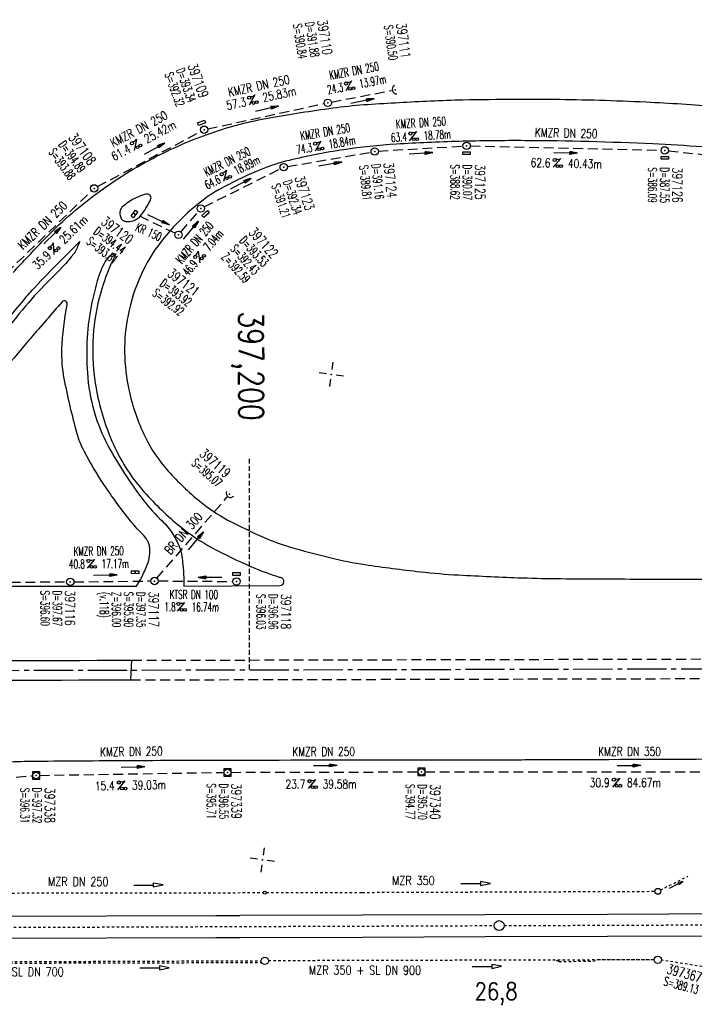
# Model space of a CAD drawing. Extents: x 0 to 1135, y 0 to 594.
# Tile 13 of 44: x 388 to 526, y 264 to 464. Entities that reach past the tile are written whole.
import ezdxf
from ezdxf.enums import TextEntityAlignment as Align

# ---------------------------------------------------------------- set-up
doc = ezdxf.new("R2010")
doc.units = 0
doc.header["$LTSCALE"] = 2
doc.header["$MEASUREMENT"] = 0
for name, pattern in [('ACAD_ISO03W100', [0.5, 0.25, -0.25]), ('ACAD_ISO05W100', [0.5, 0.25, -0.25]), ('ACHSE', [5.5, 4, -0.5, 0.5, -0.5]), ('AUSGEZOGEN', [0]), ('GESTRICH-X2', [1.5, 1, -0.5]), ('GESTRICHELT', [0.75, 0.5, -0.25]), ('STRICHLINIEX2', [0.5, 0.25, -0.25])]:
    doc.linetypes.add(name, pattern=pattern)
doc.layers.get('0').update_dxf_attribs({"linetype": 'AUSGEZOGEN'})
for name, color, linetype in [('ACHSETOP', 250, 'ACHSE'), ('Bahnachse', 7, 'CONTINUOUS'), ('FBR', 8, 'CONTINUOUS'), ('Gleisachsen', 7, 'CONTINUOUS'), ('HEKTOM', 250, 'GESTRICHELT'), ('KANAL', 7, 'GESTRICH-X2'), ('MS-UEBERFAHRT', 8, 'GESTRICH-X2'), ('NETZ', 250, 'CONTINUOUS'), ('PFEIL', 7, 'CONTINUOUS'), ('SCHACHTNR', 6, 'CONTINUOUS'), ('SCHSYMBOL', 7, 'CONTINUOUS'), ('TEXTO', 4, 'CONTINUOUS'), ('TEXTU', 4, 'CONTINUOUS'), ('Tiefenentwaesserung_und_Sammell', 15, 'CONTINUOUS')]:
    doc.layers.add(name, color=color, linetype=linetype)
doc.styles.add('ROMANS', font='romans.shx', dxfattribs={"width": 0.8})

# ---------------------------------------------------------------- blocks, each defined once
blk = doc.blocks.new('IKR')
at = {"color": 0}
for p, q in [((0, 1), (0, 2.5)), ((-2.5, 0), (-1, 0)), ((1, 0), (2.5, 0)), ((0, -2.5), (0, -1))]:
    blk.add_line(p, q, dxfattribs=at)
blk.add_circle((0, 0), 0.05, dxfattribs=at)
blk.add_point((0, 0), dxfattribs=at)
blk = doc.blocks.new('GST')
at = {"color": 0}
blk.add_circle((0, 0), 0.75, dxfattribs=at)
blk.add_point((0, 0), dxfattribs=at)
blk = doc.blocks.new('10')
blk.add_blockref('GST', (0, 0))
blk = doc.blocks.new('PROM')
blk.add_line((1.57, 1.82), (0.02, 0.02))
for centre, radius in [((0.32, 1.51), 0.317), ((0.94, 0.29), 0.283), ((1.64, 0.29), 0.283)]:
    blk.add_circle(centre, radius)
blk.add_arc((0.99, 2.68), 1.03, 239.1414, 303.3549)
blk = doc.blocks.new('PFEIL2')
at = {"color": 0}
for p, q in [((0.88, 0), (-2.4, -0.01)), ((0.88, -0.27), (0.88, 0.28)), ((0.88, 0.28), (2.43, 0.01)), ((0.91, 0.27), (0.88, 0.26)), ((0.97, 0.26), (0.88, 0.25)), ((1.02, 0.25), (0.88, 0.23)), ((1.07, 0.24), (0.88, 0.21)), ((1.13, 0.23), (0.88, 0.19)), ((1.18, 0.22), (0.88, 0.17)), ((1.24, 0.21), (0.88, 0.15)), ((1.29, 0.21), (0.88, 0.14)), ((1.34, 0.2), (0.88, 0.12)), ((1.4, 0.19), (0.88, 0.1)), ((1.45, 0.18), (0.88, 0.08)), ((1.51, 0.17), (0.88, 0.06)), ((1.56, 0.16), (0.88, 0.04)), ((1.61, 0.15), (0.88, 0.02)), ((1.67, 0.14), (0.88, 0.01)), ((1.72, 0.13), (0.88, -0.01)), ((1.78, 0.12), (0.88, -0.03)), ((1.83, 0.11), (0.88, -0.05)), ((1.88, 0.1), (0.88, -0.07)), ((1.94, 0.09), (0.88, -0.09)), ((2.05, 0.08), (0.88, -0.12)), ((1.99, 0.08), (0.88, -0.11)), ((2.1, 0.07), (0.88, -0.14)), ((2.15, 0.06), (0.88, -0.16)), ((2.21, 0.05), (0.88, -0.18)), ((2.26, 0.04), (0.88, -0.2)), ((2.32, 0.03), (0.88, -0.22)), ((2.37, 0.02), (0.88, -0.23)), ((2.42, 0.01), (0.88, -0.25)), ((2.43, 0.01), (0.88, -0.27))]:
    blk.add_line(p, q, dxfattribs=at)
blk = doc.blocks.new('13')
blk.add_lwpolyline([(0.76, 1.22), (-0.75, 1.22), (-0.75, 1.8), (0.76, 1.8)], close=True)
at = {"rotation": 180}
blk.add_blockref('GST', (0, 0), dxfattribs=at)
blk = doc.blocks.new('40')
at = {"color": 0}
blk.add_arc((0.02, 0.31), 0.91, 192.5363, 347.4637, dxfattribs=at)
blk.add_point((0, 0), dxfattribs=at)
blk = doc.blocks.new('20')
blk.add_lwpolyline([(-0.75, -0.75), (0.75, -0.75), (0.75, 0.75), (-0.75, 0.75)], close=True)
blk.add_circle((0, 0), 0.676)
blk.add_point((0, 0))
blk = doc.blocks.new('17')
blk.add_lwpolyline([(-0.76, -1.22), (0.75, -1.22), (0.75, -1.8), (-0.76, -1.8)], close=True)
blk.add_blockref('GST', (0, 0))
blk = doc.blocks.new('30')
at = {"color": 0}
for p, q in [((-0.75, -0.29), (-0.75, 0.29)), ((-0.75, 0.29), (0.75, 0.29)), ((0.75, 0.29), (0.75, -0.29)), ((0.75, -0.29), (-0.75, -0.29))]:
    blk.add_line(p, q, dxfattribs=at)
blk.add_point((0, 0), dxfattribs=at)

msp = doc.modelspace()

# ---------------------------------------------------------------- linework, layer by layer
at = {"layer": 'ACHSETOP'}
msp.add_lwpolyline([(25, 330.96), (159.86, 331.26), (434.86, 331.88), (684.86, 332.45), (859.86, 332.84), (950, 333.04)], dxfattribs=at)
at = {"layer": 'Bahnachse', "linetype": 'ACAD_ISO05W100'}
for points in [[(386.75, 279.37), (418.76, 279.48)], [(418.76, 279.48), (484.75, 279.72)], [(486.75, 279.72), (547.13, 279.94)]]:
    msp.add_lwpolyline(points, dxfattribs=at)
at = {"layer": 'Bahnachse', "linetype": 'Continuous'}
msp.add_circle((485.75, 279.73), 1, dxfattribs=at)
at = {"layer": 'FBR'}
for p, q in [((362.87, 349), (411.75, 348.91)), ((421.43, 348.96), (441.04, 349.06)), ((410.62, 329.83), (410.86, 333.83))]:
    msp.add_line(p, q, dxfattribs=at)
for points in [[(386.62, 412.93, -0.003067), (392.89, 419.56, -0.042384), (403.47, 428.89, -0.040892), (415.89, 436.61, -0.037518), (427.74, 441.61, -0.039324), (439.65, 444.6, -0.00839), (452.63, 446.57, -0.01744), (458.92, 447.19, -0.003877), (471.74, 447.91, -0.007538), (478.34, 448.13, -0.003016), (489.12, 448.26, -0.004167), (496.92, 448.24, -0.004748), (506.18, 448.06, -0.004616), (515.71, 447.69, -0.007277), (530.23, 446.78, -0.009249)], [(322.8, 350.22, 0.02884), (338.92, 357.48, 0.032953), (347.99, 363.13, 0.034232), (355.95, 369.72, 0.008949), (363.67, 377.32, 0.020673), (367.05, 381.07, 0.000512), (374.04, 389.5, -0.000518), (380.93, 397.83, -0.000111), (385.71, 403.58, -0.000142), (389.43, 408.06, -0.014385), (390.52, 409.29, -0.013675), (400.23, 419.25, -0.042384)], [(407.53, 416.63, 0.068464), (403.67, 405.49, 0.05341), (402.84, 396.57, 0.050869), (403.91, 387.36, 0.059303), (407.68, 376.56, 0.069617), (413.42, 368.06, 0.037584), (420.57, 361.21, 0.04983), (427.24, 356.76, 0.018891), (435.22, 352.89, 0.030105), (440.89, 350.8, 0.00054), (441.2, 350.71, 0.019925)], [(381.61, 406.99, -0.000142), (385.33, 411.47, -0.014385)], [(284.04, 333.54, 0), (297.35, 333.57, -0.000001), (410.86, 333.83)], [(284.13, 329.54, 0), (297.36, 329.57, -0.000001), (410.62, 329.83)], [(300.43, 286.19, -0.026658), (307.42, 291.39, -0.025562), (315.24, 296.02, -0.01404), (324.27, 300.46, -0.018682), (331.26, 303.34, -0.001729), (333.33, 304.09, -0.002186), (334.98, 304.68, -0.014079), (341.12, 306.65, -0.010303), (349.64, 308.92, -0.023812), (360.19, 310.98, -0.019331), (373.35, 312.38, -0.004604), (385.39, 313.09, -0.009975), (390.96, 313.25, -0.001053), (412.1, 313.4, -0.000925), (436.18, 313.48, -0.000205), (473.83, 313.52, 0.000515), (488.81, 313.55, 0.000248), (494.78, 313.57, -0.000021), (565.95, 313.83, -0.000415), (579.11, 313.87, -0.000159), (613.48, 313.92)]]:
    msp.add_lwpolyline(points, format="xyb", dxfattribs=at)
at = {"layer": 'FBR', "flags": 128}
for points in [[(537.27, 437.64, 0.013398), (517.06, 439.12, 0.010431), (491.04, 439.79, 0.007954), (477.58, 439.64, 0.008352), (464.78, 439.08, 0.022412), (454.01, 437.94, 0.02148), (442.92, 435.77, 0.037594), (437.18, 433.92, 0.026764), (429.51, 430.31, 0.056571), (423.04, 425.82, 0.048175), (416.71, 419.1, 0.059671), (412.65, 412.32, 0.055329), (410.05, 404.21, 0.05341), (409.35, 396.66, 0.050869), (410.27, 388.76, 0.059303), (413.53, 379.41, 0.069617), (418.25, 372.41, 0.037584), (424.7, 366.24, 0.04983), (430.3, 362.5, 0.018891), (437.84, 358.85, 0.030105), (442.77, 357.03, 0.015531), (451.47, 354.7, 0.019925), (458.37, 353.36, 0.00993), (469.69, 351.87, 0.014534), (477.46, 351.22, 0.004376), (490.46, 350.64, 0.007243), (498.33, 350.47, 0.001007), (515.71, 350.39, 0.001671), (526.19, 350.39, 0.000344), (531.63, 350.42, -0.000053), (566.75, 350.59, -0.001004)], [(409.23, 426.55, 0.138615), (408.52, 425.75, 0.151784), (408.38, 424.78, 0.083022), (408.66, 423.92, 0.141234), (409.03, 423.53, 0.093557), (409.63, 423.32, 0.074483), (410.43, 423.32, 0.070222), (411.6, 423.66, 0.091999), (412.37, 424.2, 0.040651), (412.96, 424.9, 0.02055), (413.94, 426.42, 0.027881), (414.62, 427.74, 0.086584), (414.74, 428.2, 0.238436), (414.56, 428.63, 0.164707), (413.95, 428.88, 0.093033), (413.44, 428.82, 0.02591), (411.74, 428.16, 0.038957), (410.46, 427.48, 0.036454), (409.23, 426.55)], [(400.23, 419.25, -0.011953), (399.29, 417.14, -0.058176), (399.03, 416.74, -0.032682), (394.37, 411.66, 0.02911), (389.1, 405.99, 0.001286), (379.37, 394.16, -0.001637), (371.71, 384.86, -0.00213), (367.45, 379.76, 0.004143), (365.26, 377.13, 0.027956), (363.7, 374.98, 0.020999), (361.9, 371.92, 0.006199), (361.35, 370.85, 0.000519), (354.96, 358.04, 0.003097), (353.57, 355.19, 0.001422), (350.59, 348.98)], [(407.53, 416.63, 0.035848), (406.92, 416.57, 0.08174), (406.66, 416.48, 0.116689), (405.77, 415.67, 0.054193), (404.54, 413.42, 0.030234), (403.68, 410.91, 0.017576), (402.62, 406.48, 0.034388), (401.73, 399.67, 0.032617), (401.76, 392.43, 0.051586), (403.13, 384.53, 0.055653), (405.93, 377.64, 0.019933), (409.34, 371.91, 0.019765), (413.23, 366.42, 0.038318), (416.99, 362.24, -0.062415), (419.19, 359.55, -0.043693), (420.47, 357.05, -0.058988), (421.02, 355.03, -0.014204), (421.23, 353.32, -0.009265), (421.42, 350.69, -0.012706), (421.44, 350.12, -0.006222), (421.43, 348.96)], [(396.61, 406.92, 0.002154), (390.2, 399.53, 0.004906), (387.43, 396.25, 0.000393), (377.8, 384.6, -0.001787), (375.68, 382.04, -0.002166), (374.26, 380.35, 0.001484), (372.18, 377.89, 0.01423), (369.93, 375.06, 0.01378), (367.77, 372.01, 0.034434), (366.32, 369.46, 0.038027), (365.35, 366.99, 0.011026), (364.83, 365.16, 0.007148), (364.14, 362.33, 0.008997), (363.03, 357.05, 0.015169), (362.53, 353.89, 0.019328), (362.45, 353.01, 0.009355), (362.39, 351.19, 0.056748), (362.47, 350.42, 0.029875), (362.87, 349)], [(411.75, 348.91, 0.014581), (412.6, 350.31, 0.02177), (413.09, 351.28, 0.004565), (413.67, 352.58, 0.008467), (413.97, 353.29, 0.057475), (414.46, 355.14, 0.068946), (414.47, 356.74, 0.046531), (414.29, 357.56, 0.050544), (413.98, 358.27, 0.068254), (412.95, 359.61, -0.029286), (410.35, 362.51, -0.021657), (405.13, 369.68, -0.024327), (401.09, 376.47, -0.055551), (399.67, 380.03, -0.018375), (397.04, 391.28, -0.057936), (396.58, 397.24, -0.037766), (397.62, 406.33)]]:
    msp.add_lwpolyline(points, format="xyb", dxfattribs=at)
at = {"layer": 'FBR'}
for centre, radius, start, end in [((397.06, 406.54), 0.594, 338.9846, 140.3993), ((441.03, 349.89), 0.834, 270.3902, 78.1642)]:
    msp.add_arc(centre, radius, start, end, dxfattribs=at)
at = {"layer": 'Gleisachsen', "linetype": 'Continuous'}
for p, q in [((361.14, 281.56), (427.95, 281.79)), ((427.95, 281.79), (432.87, 281.8)), ((361.19, 277.06), (427.94, 277.29)), ((427.94, 277.29), (432.86, 277.3))]:
    msp.add_line(p, q, dxfattribs=at)
for points in [[(432.83, 281.82), (457.84, 281.88), (482.84, 281.99), (507.84, 282.05), (532.84, 282.16), (549.14, 282.23)], [(432.86, 277.32), (457.86, 277.38), (482.86, 277.49), (507.86, 277.55), (532.86, 277.66), (548.27, 277.73)]]:
    msp.add_lwpolyline(points, dxfattribs=at)
at = {"layer": 'HEKTOM'}
msp.add_line((434.85, 331.94), (434.83, 375.29), dxfattribs=at)
at = {"layer": 'KANAL'}
for p, q in [((451.55, 447.67), (463.78, 450.03)), ((426.31, 442.19), (450.09, 447.37)), ((403.81, 430.42), (424.91, 441.69)), ((461.11, 437.66), (478.37, 438.69)), ((479.86, 438.73), (518.77, 437.82)), ((442.55, 434.52), (459.63, 437.46)), ((520.27, 437.73), (568.45, 432.48)), ((425.57, 426.29), (441.13, 434.06)), ((385.24, 412.79), (402.61, 429.55)), ((419.66, 420.91), (412.07, 424.54)), ((420.83, 421.15), (424.4, 425.38)), ((415.94, 350.55), (430.28, 367.14)), ((359.12, 349.67), (397.52, 349.81)), ((399.04, 349.82), (414.69, 350)), ((416.21, 350.01), (431.43, 349.9)), ((360.35, 307.77), (390.53, 310.28)), ((392.05, 310.35), (429.57, 310.96)), ((431.06, 310.97), (469.14, 311.06)), ((470.65, 311.07), (553.82, 311.05))]:
    msp.add_line(p, q, dxfattribs=at)
at = {"layer": 'MS-UEBERFAHRT', "flags": 128}
for points in [[(410.86, 333.83, 0), (434.85, 333.88), (610.8, 334.28)], [(410.62, 329.83, 0), (434.86, 329.88), (610.98, 330.28)]]:
    msp.add_lwpolyline(points, format="xyb", dxfattribs=at)
at = {"layer": 'Tiefenentwaesserung_und_Sammell', "linetype": 'ACAD_ISO03W100'}
for p, q in [((518.66, 286.98), (524.22, 289.79)), ((358.42, 286.32), (437.65, 286.44)), ((427.93, 272.68), (427.96, 272.68)), ((438.69, 272.61), (517.34, 272.8))]:
    msp.add_line(p, q, dxfattribs=at)
at = {"layer": 'Tiefenentwaesserung_und_Sammell', "linetype": 'STRICHLINIEX2'}
for p, q in [((497.93, 272.42), (496.93, 272.75)), ((497.93, 272.42), (504.93, 272.44)), ((504.93, 272.44), (505.93, 272.77)), ((505.93, 272.77), (517.34, 272.8)), ((549.84, 267.75), (518.84, 272.68))]:
    msp.add_line(p, q, dxfattribs=at)
at = {"layer": 'Tiefenentwaesserung_und_Sammell', "linetype": 'Continuous'}
for points in [[(411.21, 287.98), (415.21, 287.99), (415.21, 287.59), (417.21, 288), (415.21, 288.39), (415.21, 287.99)], [(477.95, 288.27), (481.95, 288.29), (481.95, 287.89), (483.95, 288.29), (481.95, 288.69), (481.95, 288.29)], [(520.52, 287.38), (522.3, 288.28), (522.39, 288.11), (523.19, 288.74), (522.21, 288.46), (522.3, 288.28)], [(412.46, 271.09), (416.46, 271.1), (416.46, 270.7), (418.46, 271.11), (416.46, 271.5), (416.46, 271.1)], [(480.22, 271.39), (484.22, 271.4), (484.22, 271), (486.22, 271.41), (484.22, 271.8), (484.22, 271.4)]]:
    msp.add_lwpolyline(points, dxfattribs=at)
at = {"layer": 'Tiefenentwaesserung_und_Sammell', "linetype": 'ACAD_ISO03W100'}
for points in [[(438.25, 286.45), (457.83, 286.49), (482.84, 286.58), (507.85, 286.67), (517.52, 286.71)], [(358.44, 272.28), (382.96, 272.39), (407.97, 272.44), (420.97, 272.5), (425.97, 272.53), (437.19, 272.56)]]:
    msp.add_lwpolyline(points, dxfattribs=at)
at = {"layer": 'Tiefenentwaesserung_und_Sammell', "linetype": 'STRICHLINIEX2'}
msp.add_lwpolyline([(358.41, 271.98), (382.97, 272.04), (407.97, 272.14), (420.97, 272.15), (425.97, 272.18), (437.26, 272.21)], dxfattribs=at)
at = {"layer": 'Tiefenentwaesserung_und_Sammell', "linetype": 'Continuous'}
for centre, radius in [((518.12, 286.71), 0.6), ((437.95, 286.44), 0.3), ((437.94, 272.52), 0.75), ((518.09, 272.75), 0.75)]:
    msp.add_circle(centre, radius, dxfattribs=at)

# ---------------------------------------------------------------- block references
at = {"layer": 'NETZ', "rotation": 171.9288}
for p in [(451.5, 392.12), (437.46, 293.11)]:
    msp.add_blockref('IKR', p, dxfattribs=at)
at = {"layer": 'PFEIL'}
for p, rotation in [((457.86, 447.86), 10.8953595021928), ((438.39, 446.29), 12.26535950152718), ((415.43, 438.12), 28.08545950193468), ((469.79, 437.18), 3.491659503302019), ((499.29, 437.28), 358.6663595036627), ((451.25, 435.01), 9.827859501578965), ((433.02, 430.99), 26.49965950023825), ((416.29, 423.63), 334.5952595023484), ((394.62, 420.45), 44.01975950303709), ((422.84, 421.53), 49.73165950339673), ((423.87, 358.19), 49.08975950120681), ((405.43, 351.16), 0.5834595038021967), ((426.78, 350.75), 179.704459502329), ((411.07, 312.03), 0.9237595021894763), ((450.29, 312.33), 0.1404595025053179), ((512.22, 312.33), 359.9822595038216)]:
    msp.add_blockref('PFEIL2', p, dxfattribs=dict(at, rotation=rotation))
at = {"layer": 'SCHSYMBOL'}
for name, p, rotation in [('40', (464.53, 450.16), 287.3807311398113), ('10', (450.81, 447.52), 0.1293595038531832), ('13', (425.57, 442.03), 20.16475289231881), ('10', (460.36, 437.6), 0.1293595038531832), ('17', (479.11, 438.75), 0.1293595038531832), ('17', (519.52, 437.81), 0.1293595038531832), ('10', (441.8, 434.39), 0.1293595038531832), ('10', (403.14, 430.06), 0.1293595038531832), ('17', (424.89, 425.96), 40.44014302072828), ('30', (411.37, 424.85), 51.65184739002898), ('10', (420.35, 420.59), 0.1293595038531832), ('40', (430.78, 367.69), 328.0348444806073), ('30', (411.49, 351.78), 179.1441838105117), ('13', (432.19, 349.91), 0.1293595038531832), ('10', (398.28, 349.82), 0.1293595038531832), ('10', (415.45, 349.99), 0.1293595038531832), ('20', (430.31, 310.96), 0.1293595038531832), ('20', (469.89, 311.06), 0.1293595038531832), ('20', (391.29, 310.33), 0.1293595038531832)]:
    msp.add_blockref(name, p, dxfattribs=dict(at, rotation=rotation))
at = {"layer": 'TEXTU'}
for p, rotation in [((454.46, 449.91), 10.8953595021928), ((434.77, 447), 12.26535950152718), ((411.28, 437.76), 28.08545950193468), ((448.17, 437.63), 9.827859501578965), ((467.4, 439.73), 3.491659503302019), ((496.72, 434.34), 358.6663595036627), ((429.52, 431.43), 26.49965950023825), ((394.91, 416.55), 44.01975950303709), ((424.7, 414.85), 49.73165950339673), ((401.67, 352.57), 0.5834595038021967), ((420.02, 343.81), 359.704459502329), ((407.88, 307.38), 0.9237595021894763), ((446.75, 307.66), 0.1404595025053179), ((508.81, 307.96), 359.9822595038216)]:
    msp.add_blockref('PROM', p, dxfattribs=dict(at, rotation=rotation))

# ---------------------------------------------------------------- texts
at = {"layer": 'Bahnachse', "linetype": 'Continuous', "style": 'ROMANS', "oblique": 0, "width": 0.8337}
msp.add_text('26,8', height=3.5, rotation=0.1951, dxfattribs=at).set_placement((480.75, 264.56))
at = {"layer": 'HEKTOM', "style": 'ROMANS', "width": 0.8}
msp.add_text('397,200', height=5, rotation=270.1294, dxfattribs=at).set_placement((432.63, 404.96))
at = {"layer": 'SCHACHTNR', "style": 'ROMANS'}
for s, height, rotation, width, p in [('D=391.88', 1.8, 279.0682, 0.6, (446.17, 463.87)), ('397110', 2, 279.0682, 0.7, (448.64, 464.28)), ('S=390.84', 1.8, 279.0682, 0.6, (443.68, 463.49)), ('S=390.50', 1.8, 278.2011, 0.6, (462.24, 463.24)), ('397111', 2, 278.2011, 0.7, (464.74, 463.61)), ('D=393.34', 1.8, 290.1648, 0.6, (419.8, 454.21)), ('397109', 2, 290.1648, 0.7, (422.18, 455.06)), ('S=392.32', 1.8, 290.1648, 0.6, (417.47, 453.33)), ('D=394.89', 1.8, 306.3206, 0.6, (395.77, 438.93)), ('397108', 2, 306.3206, 0.7, (397.79, 440.39)), ('S=393.88', 1.8, 306.3206, 0.6, (393.74, 437.42)), ('S=389.81', 1.8, 276.1003, 0.6, (457.21, 434.69)), ('D=391.16', 1.8, 276.1003, 0.6, (459.69, 434.98)), ('397124', 2, 276.1003, 0.7, (462.17, 435.23)), ('S=388.62', 1.8, 270.1294, 0.6, (475.83, 434.95)), ('D=390.07', 1.8, 270.1294, 0.6, (478.36, 434.93)), ('397125', 2, 270.1294, 0.7, (480.85, 434.96)), ('S=386.09', 1.8, 270.1294, 0.6, (516.11, 434.35)), ('D=387.55', 1.8, 270.1294, 0.6, (518.6, 434.34)), ('397126', 2, 270.1294, 0.7, (521.09, 434.33)), ('D=392.34', 1.8, 288.2232, 0.6, (441.64, 431.43)), ('397123', 2, 288.2232, 0.7, (444.01, 432.23)), ('S=391.21', 1.8, 288.2232, 0.6, (439.27, 430.66)), ('397120', 2, 322.9997, 0.7, (404.39, 422.88)), ('D=394.44', 1.8, 322.9997, 0.6, (402.88, 420.9)), ('397122', 2, 312.3482, 0.7, (434.52, 420.97)), ('S=393.81', 1.8, 322.9997, 0.6, (401.39, 418.89)), ('D=393.53', 1.8, 312.3482, 0.6, (432.64, 419.28)), ('S=392.43', 1.8, 312.3482, 0.6, (430.81, 417.59)), ('Z=392.59', 1.8, 312.3482, 0.6, (428.96, 415.92)), ('397121', 2, 322.7044, 0.7, (417.92, 412.3)), ('D=393.92', 1.8, 322.7044, 0.6, (416.38, 410.3)), ('S=392.92', 1.8, 322.7044, 0.6, (414.86, 408.33)), ('397119', 2, 318.647, 0.7, (424.46, 375.66)), ('S=395.07', 1.8, 318.647, 0.6, (422.83, 373.77)), ('S=396.60', 1.8, 270.1294, 0.6, (392.22, 348.05)), ('D=397.67', 1.8, 270.1294, 0.6, (394.71, 348.04)), ('397116', 2, 270.1294, 0.7, (397.21, 348.07)), ('(v.118)', 1.8, 270.1294, 0.6, (404.31, 347.77)), ('Z=396.00', 1.8, 270.1294, 0.6, (406.77, 347.77)), ('S=395.90', 1.8, 270.1294, 0.6, (409.27, 347.8)), ('D=397.35', 1.8, 270.1294, 0.6, (411.76, 347.79)), ('397117', 2, 270.1294, 0.7, (414.29, 347.81)), ('S=396.03', 1.8, 270.1294, 0.6, (436.26, 347.34)), ('D=396.96', 1.8, 270.1294, 0.6, (438.76, 347.36)), ('397118', 2, 270.1294, 0.7, (441.25, 347.36)), ('S=396.31', 1.8, 270.1294, 0.6, (388.1, 307.81)), ('D=397.32', 1.8, 270.1294, 0.6, (390.59, 307.84)), ('397338', 2, 270.1294, 0.7, (393.09, 307.83)), ('S=395.71', 1.8, 270.1294, 0.6, (426.13, 308.71)), ('D=396.55', 1.8, 270.1294, 0.6, (428.66, 308.7)), ('397339', 2, 270.1294, 0.7, (431.15, 308.69)), ('S=394.77', 1.8, 270.1294, 0.6, (466.7, 308.57)), ('D=395.70', 1.8, 270.1294, 0.6, (469.19, 308.56)), ('397340', 2, 270.1294, 0.7, (471.69, 308.55)), ('397367', 2, 344.9955, 0.7, (519.79, 269.99)), ('S=389.13', 1.8, 344.9955, 0.6, (519.16, 267.58))]:
    msp.add_text(s, height=height, rotation=rotation, dxfattribs=dict(at, width=width)).set_placement(p)
at = {"layer": 'TEXTO', "style": 'ROMANS'}
for s, rotation, width, p in [('KMZR DN 250', 10.8954, 0.6, (456.32, 453.17)), ('KMZR DN 250', 12.2654, 0.75, (436.92, 450.1)), ('KMZR DN 250', 28.0855, 0.75, (412.69, 441.38)), ('KMZR DN 250', 3.4917, 0.6, (469.86, 442.57)), ('KMZR DN 250', 9.8279, 0.6, (450.42, 440.71)), ('KMZR DN 250', 358.6664, 0.75, (499.39, 440.44)), ('KMZR DN 250', 26.4997, 0.6, (430.64, 434.69)), ('KMZR DN 250', 44.0198, 0.75, (393.23, 421.88)), ('KR 150', 335.7826, 0.6, (413.9, 420.36)), ('KMZR DN 250', 49.7317, 0.6, (424.32, 418.42)), ('BR DN 300', 49.0898, 0.75, (422.02, 359.12)), ('KMZR DN 250', 0.5835, 0.6, (404.08, 355.2)), ('KTSR DN 100', 359.7045, 0.6, (423.47, 346.33)), ('KMZR DN 250', 0.9238, 0.75, (410.75, 314.32)), ('KMZR DN 250', 0.1405, 0.75, (449.95, 314.3)), ('KMZR DN 350', 359.9823, 0.75, (512.34, 314.33))]:
    msp.add_text(s, height=1.8, rotation=rotation, dxfattribs=dict(at, width=width)).set_placement(p, align=Align.CENTER)
at = {"layer": 'TEXTU', "style": 'ROMANS'}
for s, rotation, width, p in [('13.97m', 10.8954, 0.6, (457.39, 450.48)), ('25.83m', 12.2654, 0.75, (437.7, 447.64)), ('24.3', 10.8954, 0.6, (450.87, 449.23)), ('57.3', 12.2654, 0.75, (430.31, 446.04)), ('25.42m', 28.0855, 0.75, (413.93, 439.18)), ('18.78m', 3.4917, 0.6, (470.39, 439.92)), ('18.84m', 9.8279, 0.6, (451.12, 438.14)), ('63.4', 3.4917, 0.6, (463.74, 439.51)), ('61.4', 28.0855, 0.75, (407.24, 435.61)), ('74.3', 9.8279, 0.6, (444.56, 437.02)), ('18.89m', 26.4997, 0.6, (432.21, 432.78)), ('62.6', 358.6664, 0.75, (492.15, 434.43)), ('40.43m', 358.6664, 0.75, (499.74, 434.27)), ('64.6', 26.4997, 0.6, (426.23, 429.8)), ('25.61m', 44.0198, 0.75, (397.06, 418.62)), ('7.04m', 49.7317, 0.6, (426.65, 417.16)), ('35.9', 44.0198, 0.75, (391.61, 413.37)), ('46.9', 49.7317, 0.6, (422.33, 412.06)), ('40.8', 0.5835, 0.6, (398.01, 352.54)), ('17.17m', 0.5835, 0.6, (404.68, 352.6)), ('1.8', 359.7045, 0.6, (417.45, 343.83)), ('16.74m', 359.7045, 0.6, (423.03, 343.8)), ('39.03m', 0.9238, 0.75, (410.87, 307.44)), ('23.7', 0.1405, 0.75, (442.17, 307.66)), ('39.58m', 0.1405, 0.75, (449.74, 307.66)), ('30.9', 359.9823, 0.75, (504.23, 307.97)), ('84.67m', 359.9823, 0.75, (511.81, 307.97)), ('15.4', 0.9238, 0.75, (403.3, 307.31))]:
    msp.add_text(s, height=1.8, rotation=rotation, dxfattribs=dict(at, width=width)).set_placement(p)
at = {"layer": 'Tiefenentwaesserung_und_Sammell', "linetype": 'Continuous', "style": 'ROMANS', "oblique": 360, "width": 0.8}
for s, p in [('MZR DN 250', (393.73, 287.8)), ('MZR 350', (463.91, 288.02)), ('MZR DN 350 + SL DN 700', (370.41, 269.42)), ('MZR 350 + SL DN 900', (446.94, 269.74))]:
    msp.add_text(s, height=1.8, rotation=359.8887, dxfattribs=at).set_placement(p)

doc.saveas('drawing.dxf')
